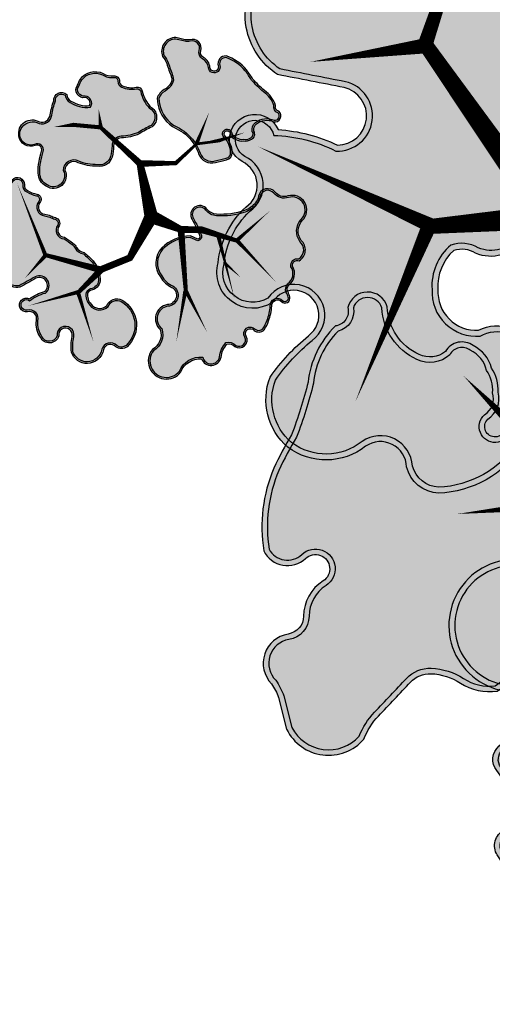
# Model space of a CAD drawing. Header units: metres. Extents: x 0 to 60282398, y -11592309 to 5708004.
# Tile 12 of 136: x 32353314 to 32353324, y 5707871 to 5707892. Entities that reach past the tile are written whole.
import ezdxf

# ---------------------------------------------------------------- set-up
doc = ezdxf.new("R2010")
doc.units = ezdxf.units.M
doc.header["$LTSCALE"] = 0.75
doc.layers.get('0').update_dxf_attribs({"linetype": 'CONTINUOUS'})
for name, color, linetype, transparency in [('10414944$0$PF-Krone', 33, 'CONTINUOUS', 0.7), ('10414944$0$PF-Krone_SOL', 70, 'CONTINUOUS', 0.7), ('10414944$0$ST-Baum', 7, 'CONTINUOUS', 0.7)]:
    doc.layers.add(name, color=color, linetype=linetype, transparency=transparency)
doc.layers.add('10414944$0$PF-Stamm', color=7, linetype='CONTINUOUS', true_color=0x5f5144, transparency=0.7)

# ---------------------------------------------------------------- blocks, each defined once
blk = doc.blocks.new('10414944$0$PF-BAUM_12')
at = {"layer": '10414944$0$PF-Krone_SOL', "transparency": 33554457}
h = blk.add_hatch(color=256, dxfattribs=at)
h.dxf.hatch_style = 1
h.set_gradient(color1=(88, 186, 72), color2=(175, 217, 170), tint=1, name='INVSPHERICAL')
edge = h.paths.add_edge_path()
edge.add_arc((-1.2758, 1.3994), 0.541, 250.247, 303.4279)
edge.add_arc((-0.5984, 0.4188), 0.6511, 94.3691, 125.6409, ccw=False)
edge.add_arc((-0.5871, 0.2707), 0.7996, 79.906, 94.3691, ccw=False)
edge.add_arc((-0.4074, 1.2805), 0.2261, 259.906, 345.0368)
edge.add_arc((3.3556, 0.2748), 3.669, 162.1844, 165.0368, ccw=False)
edge.add_arc((-0.2456, 1.4321), 0.1137, 342.1844, 421.4181)
edge.add_arc((-0.3772, 1.1907), 0.3886, 61.4181, 105.4179)
edge.add_arc((-0.4936, 1.6129), 0.0494, 76.8677, 285.4179, ccw=False)
edge.add_arc((-0.4342, 1.767), 0.1165, 245.5523, 317.8819)
edge.add_arc((-0.4413, 1.8543), 0.1901, 299.5067, 335.7073)
edge.add_arc((-0.3904, 1.8889), 0.1664, 317.3096, 366.5168)
edge.add_arc((-0.3153, 1.9138), 0.0904, 356.15, 452.3298)
edge.add_arc((-0.2837, 2.1143), 0.1157, 186.3955, 252.2185, ccw=False)
edge.add_arc((-0.1459, 2.1399), 0.2556, 124.2968, 188.6524, ccw=False)
edge.add_arc((-0.3624, 2.4158), 0.0972, 318.2129, 468.9396)
edge.add_arc((-0.4455, 2.5549), 0.0698, 219.6885, 317.568, ccw=False)
edge.add_arc((-0.5987, 2.0825), 0.4392, 76.9102, 116.5449)
edge.add_arc((-1.4951, 4.5572), 2.1964, 281.7611, 288.5889, ccw=False)
edge.add_arc((-1.0114, 0.8578), 1.5496, 91.3323, 98.0021)
edge.add_arc((-1.1102, 1.691), 0.7109, 99.4638, 131.7622)
edge.add_arc((-1.4773, 2.1554), 0.1252, 148.2467, 256.0758)
edge.add_arc((-1.5238, 1.968), 0.068, -114.9556, 76.0758, ccw=False)
edge.add_arc((-1.6369, 1.7248), 0.2002, 65.0444, 122.1083)
edge.add_arc((-1.7899, 1.9686), 0.0876, 221.6314, 302.1083, ccw=False)
edge.add_arc((-1.9603, 1.8172), 0.1403, 41.6314, 166.8648)
edge.add_arc((-2.3449, 1.9519), 0.2684, 321.9495, 337.4752, ccw=False)
edge.add_line((-2.1335, 1.7864), (-2.2407, 1.6721))
edge.add_arc((-2.0502, 1.5575), 0.2224, 148.9568, 261.833)
edge.add_arc((-2.0149, 1.0239), 0.3205, 78.7718, 102.0334, ccw=False)
edge.add_arc((0.8412, 15.4111), 14.3475, 258.77175, 259.65948)
edge.add_arc((-1.7568, 1.1728), 0.1259, 30.356, 79.6595, ccw=False)
edge.add_arc((-1.8871, 1.0965), 0.2769, -0.4934, 30.356, ccw=False)
edge.add_arc((-1.3602, 1.092), 0.25, 179.5066, 221.3188)
edge.add_line((-1.548, 0.9269), (-1.4587, 0.8902))
edge = h.paths.add_edge_path()
edge.add_arc((-2.0595, -1.0849), 0.2169, 117.743, 251.4279, ccw=False)
edge.add_arc((-2.2535, -0.7961), 0.1343, 313.8671, 413.8729)
edge.add_arc((-1.1381, 0.5382), 1.6051, 221.524, 229.789, ccw=False)
edge.add_arc((-2.2843, -0.4137), 0.1251, 108.798, 243.7029, ccw=False)
edge.add_arc((-2.2657, -0.171), 0.1376, 244.6115, 299.8242)
edge.add_arc((-2.4922, 0.2242), 0.593, 299.8242, 314.8752)
edge.add_arc((-2.3634, 0.0948), 0.4104, 314.8752, 336.5607)
edge.add_arc((-2.0604, -0.1191), 0.0893, 34.547, 142.2333)
edge.add_arc((-2.2509, -0.0174), 0.1288, 205.94, 338.605, ccw=False)
edge.add_arc((-1.1082, 0.8264), 1.5473, 211.5442, 215.5748, ccw=False)
edge.add_arc((-2.1647, 0.1359), 0.2879, 123.2934, 204.4063, ccw=False)
edge.add_arc((-2.4675, 0.6266), 0.289, 300.0552, 335.4001)
edge.add_arc((-2.1302, 0.4722), 0.0819, 58.4002, 155.4001, ccw=False)
edge.add_arc((-2.0455, 0.6099), 0.0798, 238.4002, 306.4204)
edge.add_arc((-2.2163, 0.8415), 0.3675, 306.4204, 341.4929)
edge.add_arc((-1.7884, 0.6982), 0.0838, 72.4288, 161.4929, ccw=False)
edge.add_arc((-1.597, 1.3024), 0.5499, 252.4288, 281.6379)
edge.add_arc((-1.3833, 0.6006), 0.1928, 8.2479, 122.231, ccw=False)
edge.add_arc((1.4313, 0.4424), 2.6303, 175.9465, 181.0704)
edge.add_arc((-2.004, 0.487), 0.8109, 332.6061, 353.3579, ccw=False)
edge.add_arc((-1.1696, 0.0546), 0.1289, 152.6061, 239.8128)
edge.add_arc((-1.5709, -0.6354), 0.6693, 44.4632, 59.8128, ccw=False)
edge.add_arc((-1.2417, -0.3122), 0.208, -40.1663, 44.4632, ccw=False)
edge.add_arc((-1.7965, -0.0425), 0.8201, 308.5293, 330.4961, ccw=False)
edge.add_arc((-1.2134, -0.8063), 0.142, 120.5815, 237.174)
edge.add_arc((-1.3033, -1.1297), 0.2045, -64.491, 86.396, ccw=False)
edge.add_arc((-1.343, -1.1115), 0.2397, 240.4754, 302.2336, ccw=False)
edge.add_arc((-1.2125, -0.7918), 0.5839, 226.3665, 244.7952, ccw=False)
edge.add_arc((-0.7205, -0.1508), 1.3901, 222.9429, 229.9249, ccw=False)
edge.add_arc((-1.7937, -1.1495), 0.076, 42.9191, 173.4992)
edge.add_arc((-2.058, -1.1133), 0.1908, 248.2896, 351.6714, ccw=False)
edge = h.paths.add_edge_path()
edge.add_arc((1.2059, -0.0381), 0.6649, 150.7734, 194.5558)
edge.add_arc((0.911, -0.0942), 0.3659, 197.6599, 276.7526)
edge.add_arc((0.9525, -0.0442), 0.4134, 270.2152, 305.5241)
edge.add_arc((1.2637, -0.512), 0.1494, -27.7225, 118.3909, ccw=False)
edge.add_arc((1.6106, -0.6627), 0.2295, 159.2735, 288.7974)
edge.add_arc((1.6267, -1.1446), 0.2709, -1.083, 77.6692, ccw=False)
edge.add_arc((2.1687, -1.0477), 0.2897, 200.6132, 382.9337)
edge.add_arc((2.7072, -0.7257), 0.3429, 147.8227, 217.591, ccw=False)
edge.add_arc((2.4468, -0.3829), 0.1629, 259.448, 409.1515)
edge.add_arc((2.7989, 0.0617), 0.4045, 199.7173, 232.6211, ccw=False)
edge.add_arc((2.5485, -0.1163), 0.1368, 103.2593, 162.2981, ccw=False)
edge.add_arc((2.4584, 0.1299), 0.1274, 297.4752, 447.5021)
edge.add_arc((2.4597, 0.3353), 0.0783, 98.8157, 273.1184, ccw=False)
edge.add_arc((2.4, 0.5247), 0.1217, 293.027, 374.9291)
edge.add_arc((2.0245, 0.3266), 0.5439, 24.9483, 42.1183)
edge.add_arc((1.7775, 0.1571), 0.8417, 39.3994, 55.75)
edge.add_arc((2.2887, 0.9354), 0.0906, 104.7131, 245.5829, ccw=False)
edge.add_arc((2.2455, 1.1001), 0.0797, 284.7131, 435.2869)
edge.add_arc((2.1786, 0.8455), 0.3429, 75.2869, 90.1544)
edge.add_arc((2.192, 1.2908), 0.1034, 200.5438, 262.034, ccw=False)
edge.add_arc((1.8708, 1.2323), 0.2255, 5.6552, 92.2855)
edge.add_arc((1.8923, 1.533), 0.0813, 129.4673, 248.0142, ccw=False)
edge.add_arc((1.6377, 1.5925), 0.2029, 0.9413, 108.0271)
edge.add_arc((1.5516, 2.0411), 0.2568, 198.8038, 275.2311, ccw=False)
edge.add_arc((1.081, 1.9053), 0.2335, 13.1092, 167.2288)
edge.add_arc((0.6671, 1.9992), 0.1909, 279.3003, 347.2288, ccw=False)
edge.add_arc((0.7224, 1.6615), 0.1513, 99.3003, 228.8092)
edge.add_arc((0.4652, 1.3676), 0.2392, 21.1744, 48.8092, ccw=False)
edge.add_arc((0.3242, 1.313), 0.3904, -10.7857, 21.1744, ccw=False)
edge.add_arc((-0.3793, 1.447), 1.1066, 325.7449, 349.2143, ccw=False)
edge.add_arc((0.3558, 0.9464), 0.2172, 278.2663, 325.7449, ccw=False)
edge.add_arc((0.408, 0.5869), 0.146, 98.2663, 271.6731)
edge.add_arc((0.4514, -0.8972), 1.3387, 79.7675, 91.6731, ccw=False)
edge.add_arc((0.6892, 0.3779), 0.0423, -16.4325, 90.0101, ccw=False)
edge.add_line((0.7298, 0.3659), (0.6257, 0.2866))
edge = h.paths.add_edge_path()
edge.add_arc((-1.5552, -2.2569), 0.1724, 12.6189, 77.7455)
edge.add_arc((-1.4977, -1.992), 0.0986, 164.1816, 257.7455, ccw=False)
edge.add_arc((-1.7215, -1.8391), 0.1803, 315.6358, 396.2247)
edge.add_arc((-1.4722, -1.6964), 0.1099, 56.0167, 199.1656, ccw=False)
edge.add_arc((-1.3562, -1.5375), 0.087, 231.1844, 306.609)
edge.add_arc((-1.4968, -1.2476), 0.4081, 298.1575, 320.4218)
edge.add_arc((-1.118, -1.5607), 0.0835, 20.6534, 140.4218, ccw=False)
edge.add_arc((-0.9321, -1.4907), 0.1152, 200.6534, 324.1572)
edge.add_arc((-0.5981, -1.7319), 0.2968, 125.8433, 144.1572, ccw=False)
edge.add_arc((-1.1307, -0.9947), 0.6126, 305.8433, 313.7683)
edge.add_arc((-0.6402, -1.5068), 0.0965, 35.283, 133.7683, ccw=False)
edge.add_arc((-0.4573, -1.4114), 0.1114, 200.8653, 329.8017)
edge.add_arc((5.9643, -14.9126), 14.8587, 114.56415, 115.19461, ccw=False)
edge.add_arc((-0.1458, -1.5341), 0.1511, 81.9994, 116.2838, ccw=False)
edge.add_arc((-0.1295, -1.2153), 0.1692, 271.6238, 322.4573)
edge.add_arc((0.4219, -2.3582), 1.1204, 101.7391, 111.8636, ccw=False)
edge.add_arc((0.2817, -1.7045), 0.4518, 61.0493, 101.1946, ccw=False)
edge.add_arc((0.4293, -1.462), 0.1686, -13.3297, 65.0541, ccw=False)
edge.add_arc((0.701, -1.5438), 0.116, 158.2537, 207.0243)
edge.add_arc((0.7267, -1.4357), 0.2061, 231.2626, 284.3776)
edge.add_arc((0.7594, -1.468), 0.1684, 276.3107, 373.1888)
edge.add_arc((1.0623, -1.3226), 0.1754, 121.9096, 217.5827, ccw=False)
edge.add_arc((1.2009, -1.5786), 0.4663, 12.4963, 119.7416, ccw=False)
edge.add_arc((1.5062, -1.4974), 0.1512, -66.2252, 7.4787, ccw=False)
edge.add_arc((1.5907, -1.7479), 0.1146, 101.8196, 224.4343)
edge.add_arc((1.3238, -2.0366), 0.2788, -26.9882, 48.417, ccw=False)
edge.add_arc((1.3365, -2.0229), 0.2743, 258.9909, 329.2486, ccw=False)
edge.add_arc((1.6618, -1.4757), 0.8996, 229.3858, 245.1764, ccw=False)
edge.add_arc((0.9994, -2.237), 0.1097, 45.6037, 249.2448)
edge.add_arc((0.8451, -2.4465), 0.1573, -95.435, 42.7788, ccw=False)
edge.add_arc((0.8007, -2.2203), 0.3839, 232.8, 274.4074, ccw=False)
edge.add_arc((0.4866, -2.6064), 0.1147, 44.402, 165.1103)
edge.add_arc((0.2716, -2.5387), 0.1109, 123.3852, 339.8557, ccw=False)
edge.add_arc((0.9022, -2.3675), 0.6961, 164.2604, 186.4803, ccw=False)
edge.add_arc((0.1064, -2.2008), 0.1278, 9.9652, 176.7192)
edge.add_arc((-48.3159, -1.4499), 48.3004, 358.76613, 359.11787, ccw=False)
edge.add_arc((-0.3152, -2.3669), 0.3137, 290.4729, 336.8998, ccw=False)
edge.add_arc((-0.2908, -2.4562), 0.2217, 213.8839, 292.6434, ccw=False)
edge.add_arc((-0.5922, -2.5593), 0.1191, 350.144, 508.4434)
edge.add_arc((-0.7458, -2.3559), 0.1504, 180.1486, 290.2791, ccw=False)
edge.add_arc((-1.1241, -2.4703), 0.2548, 26.5922, 75.6656)
edge.add_arc((-1.166, -2.6346), 0.4243, 75.6656, 104.3344)
edge.add_arc((-1.3217, -2.0253), 0.2045, 251.4046, 284.3344, ccw=False)
at = {"layer": '10414944$0$PF-Krone'}
for points in [[(-1.4587, 0.8902, 0.236302), (-0.9778, 0.9479, -0.137302), (-0.648, 1.068, -0.063191), (-0.447, 1.0579, 0.389536), (-0.189, 1.2221, -0.012446), (-0.1374, 1.3973, 0.360188), (-0.1913, 1.5319, 0.194379), (-0.4805, 1.5653, -1.286295), (-0.4824, 1.6609, 0.326511), (-0.3477, 1.6889, 0.159282), (-0.2681, 1.7761, 0.218069), (-0.2251, 1.9078, 0.446169), (-0.319, 2.0042, -0.295374), (-0.3986, 2.1015, -0.288426), (-0.29, 2.3511, 0.772377), (-0.394, 2.5078, -0.455092), (-0.4992, 2.5103, 0.174684), (-0.7949, 2.4754, -0.029801), (-1.0474, 2.4069, 0.029111), (-1.2271, 2.3923, 0.141869), (-1.5837, 2.2213, 0.508586), (-1.5074, 2.034, -1.101217), (-1.5525, 1.9063, 0.254264), (-1.7433, 1.8944, -0.366329), (-1.8554, 1.9104, 0.608209), (-2.0969, 1.8491, -0.067848), (-2.1335, 1.7864, 0), (-2.2407, 1.6721, 0.536623), (-2.0818, 1.3373, -0.101848), (-1.9525, 1.3382, 0.003873), (-1.7342, 1.2967, -0.218508), (-1.6482, 1.2364, -0.135425), (-1.6102, 1.0941, 0.184492), (-1.548, 0.9269)], [(-1.4493, 0.9145, 0.235756), (-0.9926, 0.9693, -0.137109), (-0.65, 1.0939, -0.063191), (-0.4424, 1.0835, 0.389536), (-0.2141, 1.2288, -0.012446), (-0.1622, 1.4053, 0.360188), (-0.2037, 1.5091, 0.194379), (-0.4736, 1.5402, -1.313113), (-0.4736, 1.6855, 0.345734), (-0.3643, 1.7094, 0.172714), (-0.2901, 1.7907, 0.230529), (-0.2512, 1.9073, 0.475615), (-0.3219, 1.9779, -0.304436), (-0.4244, 2.098, -0.284585), (-0.3075, 2.3706, 0.726016), (-0.3802, 2.4848, -0.402009), (-0.5128, 2.4867, 0.170881), (-0.7849, 2.4513, -0.030277), (-1.0444, 2.381, 0.029443), (-1.2231, 2.3665, 0.140272), (-1.5634, 2.2045, 0.497246), (-1.5012, 2.0592, -1.101217), (-1.5634, 1.8827, 0.254264), (-1.7295, 1.8724, -0.366329), (-1.8748, 1.8931, 0.61415), (-2.072, 1.8412, -0.070819), (-2.1138, 1.7695, 0), (-2.2198, 1.6564, 0.525075), (-2.0824, 1.3638, -0.0983), (-1.9475, 1.3638, 0.003873), (-1.7295, 1.3222, -0.218508), (-1.6257, 1.2496, -0.135425), (-1.5842, 1.0939, 0.177651), (-1.5323, 0.9486)], [(0.6257, 0.2866, 0.193395), (0.5624, -0.2052, 0.359494), (0.9541, -0.4575, 0.155295), (1.1927, -0.3806, -0.740727), (1.396, -0.5815, 0.634154), (1.6845, -0.88, -0.357816), (1.8975, -1.1497, 1.020458), (2.4355, -0.9348, -0.314188), (2.417, -0.5431, 0.765274), (2.5534, -0.2597, -0.144564), (2.4182, -0.0747, -0.263459), (2.5171, 0.0169, 0.767513), (2.4639, 0.2571, -0.951478), (2.4477, 0.4126, 0.373398), (2.5177, 0.556, 0.075059), (2.428, 0.6914, 0.071464), (2.2513, 0.8529, -0.705879), (2.2657, 1.023, 0.771312), (2.2657, 1.1771, 0.064963), (2.1777, 1.1884, -0.27493), (2.0952, 1.2545, 0.397091), (1.8618, 1.4576, -0.568927), (1.8406, 1.5958, 0.504511), (1.575, 1.7854, -0.346415), (1.3085, 1.9583, 0.796288), (0.8532, 1.957, -0.305389), (0.698, 1.8108, 0.634062), (0.6227, 1.5476, -0.121167), (0.6883, 1.454, -0.140363), (0.7077, 1.2399, -0.102764), (0.5353, 0.8241, -0.21018), (0.387, 0.7314, 0.944057), (0.4123, 0.4409, -0.051995), (0.6892, 0.4202, -0.500995), (0.7298, 0.3659)], [(0.6458, 0.2692, 0.190937), (0.5874, -0.198, 0.360145), (0.9525, -0.4315, 0.157291), (1.1788, -0.3585, -0.740752), (1.4198, -0.5921, 0.643471), (1.6826, -0.853, -0.360113), (1.9236, -1.145, 1.005174), (2.4128, -0.9479, -0.325759), (2.4055, -0.5134, 0.812791), (2.5369, -0.2798, -0.149118), (2.3909, -0.0755, -0.272395), (2.5077, 0.0413, 0.751835), (2.4639, 0.2311, -0.928423), (2.4401, 0.4377, 0.358623), (2.4931, 0.5472, 0.074197), (2.4083, 0.6744, 0.071015), (2.2383, 0.8302, -0.698214), (2.2591, 1.0482, 0.771312), (2.2591, 1.152, 0.066315), (2.1761, 1.1624, -0.286763), (2.0696, 1.2488, 0.408934), (1.8579, 1.4313, -0.545784), (1.8141, 1.6065, 0.489703), (1.5804, 1.7598, -0.350827), (1.2834, 1.9512, 0.798701), (0.8786, 1.9512, -0.305389), (0.7022, 1.7851, 0.634062), (0.6399, 1.5672, -0.121167), (0.7125, 1.4634, -0.140363), (0.7333, 1.235, -0.102764), (0.5568, 0.8095, -0.21018), (0.3908, 0.7057, 0.944057), (0.4115, 0.4669, -0.051616), (0.6918, 0.4462, -0.532673), (0.7514, 0.3497)], [(-2.1286, -1.2905, -0.65991), (-2.1605, -0.8929, 0.466338), (-2.1744, -0.6876, -0.036078), (-2.3398, -0.5259, -0.667578), (-2.3247, -0.2952, 0.245683), (-2.1973, -0.2903, 0.065767), (-2.0738, -0.1961, 0.094904), (-1.9868, -0.0685, 0.507802), (-2.131, -0.0644, -0.653541), (-2.3667, -0.0738, -0.017589), (-2.4268, 0.0169, -0.369479), (-2.3227, 0.3765, 0.155455), (-2.2047, 0.5063, -0.450466), (-2.0873, 0.542, 0.305827), (-1.9981, 0.5457, 0.154239), (-1.8678, 0.7248, -0.409437), (-1.7631, 0.7781, 0.128143), (-1.4861, 0.7637, -0.54286), (-1.1924, 0.6283, 0.022361), (-1.1986, 0.3932, -0.090795), (-1.284, 0.1139, 0.400005), (-1.2344, -0.0569, -0.067076), (-1.0933, -0.1666, -0.387019), (-1.0828, -0.4464, -0.096143), (-1.2857, -0.6841, 0.557693), (-1.2904, -0.9256, -0.773495), (-1.2152, -1.3143, -0.276189), (-1.4612, -1.3201, -0.080584), (-1.6154, -1.2144, -0.030474), (-1.7381, -1.0978, 0.640635), (-1.8692, -1.1409, -0.484398)], [(-2.2272, -1.1718, -0.377035), (-2.1418, -0.911, 0.462758), (-2.1582, -0.6671, -0.036793), (-2.3239, -0.5046, -0.650672), (-2.3251, -0.3233, 0.226885), (-2.1843, -0.3129, 0.065767), (-2.0555, -0.2145, 0.102669), (-1.9578, -0.0664, 0.560734), (-2.154, -0.0518, -0.672352), (-2.3442, -0.0605, -0.017696), (-2.4038, 0.0291, -0.366993), (-2.309, 0.3543, 0.154831), (-2.181, 0.4955, -0.450466), (-2.1009, 0.5198, 0.305827), (-1.9827, 0.5248, 0.154239), (-1.8432, 0.7165, -0.409437), (-1.7709, 0.7533, 0.13033), (-1.476, 0.7393, -0.546373), (-1.2186, 0.6272, 0.02192), (-1.2246, 0.3945, -0.090238), (-1.3071, 0.1259, 0.400005), (-1.2475, -0.0793, -0.067076), (-1.1118, -0.1848, -0.390762), (-1.1042, -0.4314, -0.096389), (-1.3005, -0.6626, 0.568263), (-1.2983, -0.9513, -0.791061), (-1.2278, -1.2915, -0.279339), (-1.4492, -1.297, -0.081396), (-1.5981, -1.195, -0.030819), (-1.7198, -1.0793, 0.674462), (-1.888, -1.14, -0.76422)], [(-1.3869, -2.2192, 0.292073), (-1.5186, -2.0883, -0.432551), (-1.5925, -1.9652, 0.366883), (-1.576, -1.7325, -0.720884), (-1.4107, -1.6053, 0.341522), (-1.3043, -1.6073, 0.097453), (-1.1823, -1.5075, -0.576003), (-1.0399, -1.5313, 0.597917), (-0.8388, -1.5581, -0.08008), (-0.772, -1.4913, 0.034593), (-0.7069, -1.4371, -0.458286), (-0.5614, -1.451, 0.630565), (-0.361, -1.4674, -0.002751), (-0.2127, -1.3986, -0.15072), (-0.1247, -1.3845, 0.225513), (0.0047, -1.3184, -0.044205), (0.194, -1.2613, -0.176981), (0.5004, -1.3091, -0.356005), (0.5933, -1.5008, 0.216074), (0.5977, -1.5965, 0.235998), (0.7779, -1.6354, 0.449828), (0.9233, -1.4296, -0.443521), (0.9696, -1.1737, -0.505384), (1.6561, -1.4777, -0.333159), (1.5672, -1.6358, 0.592663), (1.5088, -1.8281, -0.341427), (1.5722, -2.1632, -0.316536), (1.2841, -2.2922, -0.069009), (1.0762, -2.1586, 1.23095), (0.9605, -2.3396, -0.688656), (0.8302, -2.6031, -0.183568), (0.5686, -2.5261, 0.581478), (0.3758, -2.5769, -1.382341), (0.2106, -2.4461, -0.097258), (0.2322, -2.1787, 0.890608), (-0.0212, -2.1935, -0.001535), (-0.0267, -2.4899, -0.205393), (-0.2055, -2.6607, -0.357852), (-0.4749, -2.5797, 0.826532), (-0.6937, -2.497, -0.521291), (-0.8962, -2.3563, 0.217457), (-1.061, -2.2235, 0.125748), (-1.2711, -2.2235, -0.14468)], [(-1.3656, -2.1984, 0.270797), (-1.5131, -2.0629, -0.432551), (-1.5675, -1.9722, 0.354737), (-1.5553, -1.7285, -0.649808), (-1.424, -1.6226, 0.359616), (-1.292, -1.6303, 0.097453), (-1.1623, -1.5241, -0.576003), (-1.0642, -1.5405, 0.597917), (-0.8177, -1.5733, -0.08008), (-0.7567, -1.5124, 0.034593), (-0.6889, -1.4559, -0.446057), (-0.5843, -1.4638, 0.599943), (-0.343, -1.4877, -0.002629), (-0.2015, -1.4221, -0.15559), (-0.1264, -1.4105, 0.218765), (0.0207, -1.3401, -0.04262), (0.1991, -1.2868, -0.177473), (0.4886, -1.3323, -0.354321), (0.5684, -1.4932, 0.222706), (0.5772, -1.6133, 0.240128), (0.7826, -1.661, 0.456345), (0.9471, -1.4178, -0.452999), (0.9829, -1.1961, -0.504186), (1.6305, -1.4822, -0.325283), (1.5589, -1.611, 0.587825), (1.491, -1.847, -0.341406), (1.5495, -2.1506, -0.312164), (1.2921, -2.2672, -0.067854), (1.0938, -2.1394, 1.19624), (0.9451, -2.3614, -0.679338), (0.8305, -2.577, -0.183947), (0.5857, -2.5065, 0.573485), (0.351, -2.5689, -1.514783), (0.2386, -2.4604, -0.105945), (0.2588, -2.1803, 0.910696), (-0.0472, -2.1926, -0.001511), (-0.0526, -2.4842, -0.20139), (-0.2151, -2.6365, -0.344816), (-0.4477, -2.573, 0.767089), (-0.7104, -2.4752, -0.515063), (-0.8701, -2.3505, 0.223578), (-1.0546, -2.1983, 0.125748), (-1.2775, -2.1983, -0.125245)]]:
    blk.add_lwpolyline(points, format="xyb", close=True, dxfattribs=at)
at = {"layer": '10414944$0$PF-Stamm'}
for points in [[(0.0456, -0.1011, 0.2167, 0.1084, 0), (-0.7801, 0.1666, 0.1084, 0.065, 0), (-0.4991, 0.6653, 0.065, 0.0433, 0), (-0.5991, 1.1076, 0.0433, 0.0433, 0), (-0.4753, 1.4051, 0.065, 1.976742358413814e-14, 0), (-0.3709, 1.869, 0, 0, 0)], [(0.0456, -0.1011, 0.2167, 0.1084, 0), (0.458, 0.2037, 0.1084, 0.1084, 0), (0.6352, 0.4942, 0.1084, 0.065, 0), (1.0621, 0.8906, 0.065, 0, 0), (0.9169, 1.5817, 0, 0, 0)], [(-0.5991, 1.1076, 0.065, 0, 0), (-0.9411, 1.541, 0, 0, 0)], [(1.0734, 0.8981, 0.065, 0, 0), (1.9382, 1.1002, 0, 0, 0)], [(0.8405, 0.6849, 0.0657, 0.065, 0), (0.8408, 0.6755, 0.065, 0, 0), (1.8499, 0.3936, 0, 0, 0)], [(1.2915, 0.5526, 0.0455, 1.248468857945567e-14, 0), (1.6095, 0.6515, 0, 0, 0)], [(-0.7801, 0.1666, 0.1084, 0.065, 0), (-1.5906, -0.088, 0.065, 0, 0), (-1.8608, 0.029, 0, 0, 0)], [(0.4766, 0.1999, 0.1084, 0.065, 0), (1.3496, -0.2158, 0.065, 0, 0), (2.1032, -0.2533, 0, 0, 0)], [(0.0456, -0.1011, 0.2167, 0.1084, 0), (0.4458, -0.7261, 0.1084, 0.1084, 0), (0.3792, -1.2094, 0.1084, 0.065, 0), (0.5139, -1.7227, 0.065, 2.236840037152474e-14, 0), (1.3267, -1.9065, 0, 0, 0)], [(-1.5855, -0.0745, 0.065, 0.065, 0), (-1.8491, -0.4467, 0.065, 0, 0), (-1.9786, -0.7431, 0, 0, 0)], [(1.3551, -0.2293, 0.065, 0, 0), (1.9846, -0.7587, 0, 0, 0), (1.9985, -0.7574, 0, 0, 0)], [(0.3792, -1.2284, 0.1084, 0.065, 0), (-0.2688, -1.8764, 0.065, 0, 0), (-1.4983, -1.6926, 0, 0, 0)], [(0.5086, -1.7124, 0.065, 0, 0), (0.297, -2.5257, 0, 0, 0)], [(-0.2593, -1.8859, 0.065, 0, 0), (-0.1056, -2.3597, 0, 0, 0), (-0.2688, -2.6512, 0, 0, 0)]]:
    blk.add_lwpolyline(points, format="xyseb", dxfattribs=at)
blk = doc.blocks.new('10414944')
at = {"layer": '10414944$0$ST-Baum'}
for p, xscale, yscale, zscale, rotation in [((32353331.271, 5707888.435), 4.769318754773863, 4.769318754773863, 1.987216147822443, 260), ((32353331.268, 5707881.283), 4.389404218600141, 4.389404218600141, 1.828918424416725, 57.40868327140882), ((32353317.045, 5707887.774), 1.304551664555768, 1.304551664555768, 0.5435631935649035, 300.0000000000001)]:
    blk.add_blockref('10414944$0$PF-BAUM_12', p, dxfattribs=dict(at, xscale=xscale, yscale=yscale, zscale=zscale, rotation=rotation))

msp = doc.modelspace()

# ---------------------------------------------------------------- block references
msp.add_blockref('10414944', (0, 0))

doc.saveas('drawing.dxf')
